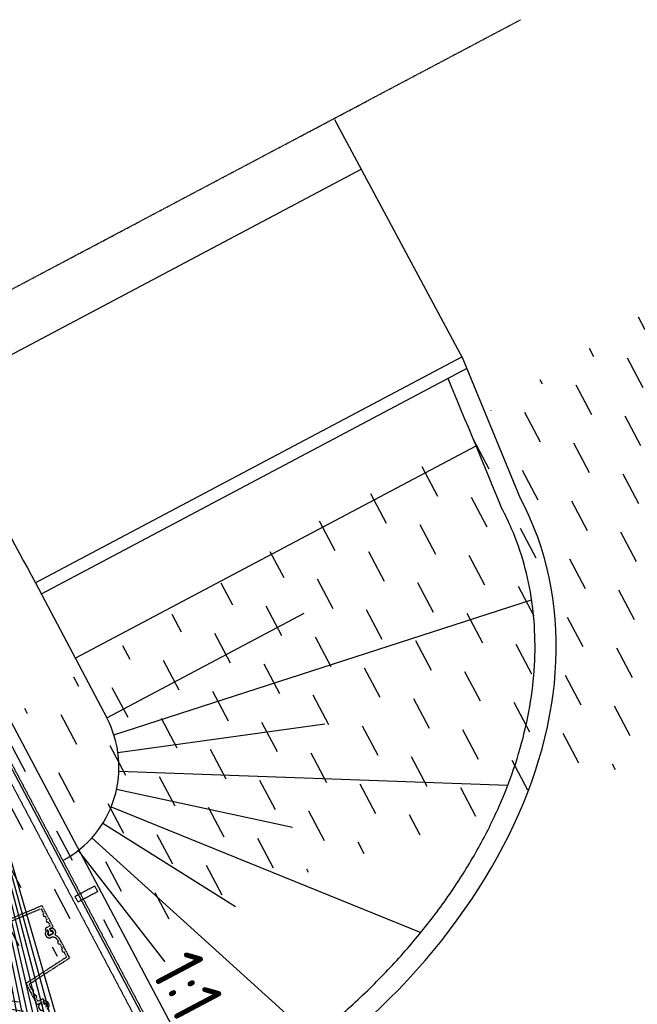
# Model space of a CAD drawing. Header units: millimetres. Extents: x 7530256134 to 7530295630, y 5726732434 to 5726764631.
# Tile 23 of 23: x 7530275163 to 7530278089, y 5726754362 to 5726759024. Entities that reach past the tile are written whole.
import ezdxf

# ---------------------------------------------------------------- set-up
doc = ezdxf.new("R2010")
doc.units = ezdxf.units.MM
doc.linetypes.add('mp3', pattern=[6.25, 4.75, -1.5])
doc.linetypes.add('mp3a', pattern=[3.125, 2.25, -0.875])
for name, color, linetype in [('0 wymiar', 32, 'Continuous'), ('1 cienka', 4, 'Continuous'), ('3 przerywana 02', 6, 'mp3'), ('3 przerywana 05', 6, 'mp3a'), ('4 opis', 3, 'Continuous'), ('4 średnia', 3, 'Continuous'), ('9 kreskowanie', 8, 'Continuous')]:
    doc.layers.add(name, color=color, linetype=linetype)
doc.styles.add('M 1_100', font='geniso.shx', dxfattribs={"height": 250})

# ---------------------------------------------------------------- blocks, each defined once
blk = doc.blocks.new('A$C4C506A5B')
at = {"elevation": 3.192779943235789e-06}
for points in [[(-1703.992328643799, 1026.579807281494), (-1684.612379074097, 1248.273834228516, -0.3888990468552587), (-1680.627579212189, 1251.925493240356), (-1657.65433883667, 1251.925489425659, -0.4142135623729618), (-1655.65433883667, 1249.925491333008), (-1655.654336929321, 1248.925489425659, 0.4142135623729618), (-1653.654338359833, 1246.925491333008), (-1645.654341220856, 1246.925491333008, 0.4142135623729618), (-1643.65433883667, 1248.925489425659), (-1643.654338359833, 1249.925491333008, -0.4142135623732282), (-1641.654337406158, 1251.925491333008), (-1626.65399980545, 1251.925489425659, -0.414213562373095), (-1624.653997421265, 1249.925489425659), (-1624.653999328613, 1248.925491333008, 0.414213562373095), (-1622.653997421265, 1246.925489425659), (-1614.653997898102, 1246.925493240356, 0.414213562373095), (-1612.654000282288, 1248.925489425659), (-1612.65399980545, 1249.925491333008, -0.414213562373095), (-1610.653997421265, 1251.925489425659), (-1593.908834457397, 1251.925491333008, -0.414213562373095), (-1591.908834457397, 1249.925491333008), (-1591.908834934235, 1231.925491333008), (-1591.908836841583, 1226.425491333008, 0.414213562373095), (-1589.908834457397, 1224.425489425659), (-1582.908834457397, 1224.425489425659, 0.4142135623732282), (-1580.908836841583, 1226.425491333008), (-1580.908836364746, 1229.925491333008, -0.4142135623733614), (-1578.90883398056, 1231.925489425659), (-1566.908832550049, 1231.925485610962, -0.414213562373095), (-1565.908834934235, 1230.925487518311), (-1565.908836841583, 1230.675485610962), (-1565.908835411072, 1228.198263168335, 0.2559241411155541), (-1564.985757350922, 1226.51296043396, 0.2922212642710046), (-1555.831912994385, 1226.512964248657, 0.2559241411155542), (-1554.908836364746, 1228.198263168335), (-1554.908836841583, 1246.652711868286, 0.2559241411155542), (-1555.831912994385, 1248.338014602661, 0.2922212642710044), (-1564.985754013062, 1248.338014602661, 0.2559241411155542), (-1565.908836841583, 1246.652713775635), (-1565.908835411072, 1244.175487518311), (-1565.908832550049, 1243.925489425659, -0.414213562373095), (-1566.908834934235, 1242.925493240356), (-1578.908832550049, 1242.925489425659, -0.414213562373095), (-1580.908833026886, 1244.925491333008), (-1580.908834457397, 1251.925489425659), (-1580.908836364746, 1258.925491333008, 0.4142135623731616), (-1584.908834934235, 1262.925489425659), (-1690.707937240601, 1262.925489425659, 0.3888990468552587), (-1694.69274187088, 1259.273834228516), (-1714.07226228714, 1037.584663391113, -0.3888990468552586)], [(-1265.832397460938, 1059.330680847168, 0.2922212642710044), (-1274.98624420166, 1059.330680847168, 0.2559241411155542), (-1275.909320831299, 1057.645380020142), (-1275.909319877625, 1055.168155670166), (-1275.90931892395, 1054.918153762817, -0.414213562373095), (-1276.909320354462, 1053.918157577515), (-1288.909320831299, 1053.91814994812, -0.4142135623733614), (-1290.909320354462, 1055.91814994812), (-1290.909321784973, 1059.418151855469, 0.4142135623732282), (-1292.909320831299, 1061.418151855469), (-1299.909320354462, 1061.41814994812, 0.414213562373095), (-1301.909319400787, 1059.418151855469), (-1301.90931892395, 1053.918151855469), (-1301.90931892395, 1035.91814994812, -0.414213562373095), (-1303.909321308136, 1033.918151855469), (-1320.654485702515, 1033.918151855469, -0.414213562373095), (-1322.654487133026, 1035.91814994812), (-1322.654487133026, 1036.91814994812, 0.414213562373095), (-1324.654485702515, 1038.91814994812), (-1332.654485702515, 1038.918153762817, 0.414213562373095), (-1334.6544880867, 1036.918153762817), (-1334.654487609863, 1035.91814994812, -0.414213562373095), (-1336.654485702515, 1033.91814994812), (-1351.654823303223, 1033.91814994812, -0.4142135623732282), (-1353.654825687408, 1035.918151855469), (-1353.654824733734, 1036.918151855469, 0.4142135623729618), (-1355.654825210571, 1038.918151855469), (-1363.654820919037, 1038.918153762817, 0.4142135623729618), (-1365.654825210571, 1036.918151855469), (-1365.654824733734, 1035.91814994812, -0.4142135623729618), (-1367.654825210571, 1033.91814994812), (-1390.628067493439, 1033.918151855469, -0.3888990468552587), (-1394.612868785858, 1037.569808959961), (-1413.992815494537, 1259.263835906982, 0.3888990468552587), (-1417.97761964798, 1262.915491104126), (-1515.537717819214, 1262.915494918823, 0.1739156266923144), (-1539.658586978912, 1253.546379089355, -0.4533960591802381), (-1544.129644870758, 1254.160387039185, 0.6585124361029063), (-1579.398542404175, 1247.857305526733, 0.4830774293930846), (-1576.477045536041, 1244.175489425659), (-1570.542318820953, 1244.175487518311, 0.338563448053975), (-1568.612131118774, 1245.651679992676, -0.8755639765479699), (-1551.908834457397, 1243.425485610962), (-1551.908832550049, 1231.425485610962, -0.8755639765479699), (-1568.612131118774, 1229.199296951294, 0.3385634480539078), (-1570.542318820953, 1230.675485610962), (-1576.477047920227, 1230.675487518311, 0.4830774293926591), (-1579.398544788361, 1226.993669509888, 0.8860302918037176), (-1540.910270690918, 1231.188695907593), (-1540.843984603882, 1231.793607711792, -0.3347204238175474), (-1515.259534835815, 1251.910638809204), (-1510.040057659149, 1251.910638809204, -0.4138169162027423), (-1508.042768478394, 1249.910640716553), (-1508.042768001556, 1248.907934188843, 0.4142135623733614), (-1506.042768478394, 1246.907930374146), (-1498.042767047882, 1246.907930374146, 0.4142135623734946), (-1496.042768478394, 1248.907934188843), (-1496.042768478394, 1249.910638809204, -0.4138169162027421), (-1494.045476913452, 1251.910636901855), (-1468.040058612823, 1251.910642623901, -0.4138169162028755), (-1466.042768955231, 1249.910640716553), (-1466.042764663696, 1248.907934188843, 0.4142135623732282), (-1464.042766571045, 1246.907934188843), (-1456.042767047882, 1246.907934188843, 0.414213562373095), (-1454.042766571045, 1248.907930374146), (-1454.042768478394, 1249.910638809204, -0.4138169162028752), (-1452.045477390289, 1251.910638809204), (-1428.057550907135, 1251.910642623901, -0.3888990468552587), (-1424.072751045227, 1248.258981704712), (-1404.693223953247, 1026.569807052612, 0.3888990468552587), (-1400.708424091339, 1022.918151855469), (-1294.90931892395, 1022.91814994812, 0.4142135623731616), (-1290.909320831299, 1026.91814994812), (-1290.909320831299, 1033.91814994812), (-1290.909319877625, 1040.918153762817, -0.414213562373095), (-1288.909320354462, 1042.91814994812), (-1276.909320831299, 1042.918153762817, -0.414213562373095)], [(-1251.376550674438, 1054.654947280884, 0.8860302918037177), (-1289.864822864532, 1058.849969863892, 0.4830774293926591), (-1286.943326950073, 1055.168155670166), (-1281.008598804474, 1055.168153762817, 0.3385634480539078), (-1279.078411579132, 1056.644344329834, -0.8755639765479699), (-1262.375114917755, 1054.418155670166)], [(-1281.008598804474, 1041.668153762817), (-1286.943329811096, 1041.668157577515, 0.4830774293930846), (-1289.864822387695, 1037.986335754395, 0.6585124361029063), (-1254.59592628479, 1031.683258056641, -0.4533960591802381)]]:
    blk.add_lwpolyline(points, format="xyb", dxfattribs=at)
blk = doc.blocks.new('02. Zarys przyczółka (widok z góry)')
at = {"layer": '3 przerywana 05'}
for p, q in [((-3000.000006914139, 1449.994995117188), (299.9999964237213, 1449.994993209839)), ((-3000.000008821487, 1405.003318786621), (-900.0000092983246, 1405.003318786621))]:
    blk.add_line(p, q, dxfattribs=at)
blk = doc.blocks.new('sytuacja_k1')
at = {"layer": '9 kreskowanie'}
h = blk.add_hatch(dxfattribs=at)
h.set_pattern_fill('HONEY', color=256, scale=49.99999999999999, angle=62.10204981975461)
h.set_pattern_definition([(359.9999999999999, (-41302.67733430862, -58069.93327201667), (238.1250000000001, 137.4815322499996), [158.7499999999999, -317.4999999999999]), (119.9999999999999, (-41302.67733430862, -58069.93327201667), (-238.1249994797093, 137.4815331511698), [158.7499999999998, -317.4999999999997]), (59.99999999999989, (-41302.67733430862, -58069.93327201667), (5.202907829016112e-07, 274.9630654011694), [-317.4999999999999, 158.7499999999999])])
edge = h.paths.add_edge_path()
edge.add_spline(control_points=[(-7337.533485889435, 4068.440362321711), (-7302.134084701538, 4068.440362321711), (-7266.734656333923, 4067.004920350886), (-7172.535176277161, 4059.357461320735), (-7113.818746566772, 4050.603875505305), (-6997.099475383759, 4025.177834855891), (-6939.096318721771, 4008.504802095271), (-6824.280910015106, 3967.315879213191), (-6767.468763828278, 3942.799371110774), (-6655.543445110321, 3886.061808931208), (-6600.430697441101, 3853.840316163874), (-6492.434475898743, 3781.909991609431), (-6439.551561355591, 3742.200993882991), (-6336.552041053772, 3655.60106407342), (-6286.435977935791, 3608.71020256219), (-6189.49688577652, 3508.141600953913), (-6142.67430305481, 3454.46408020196), (-6052.823527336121, 3340.802356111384), (-6009.795668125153, 3280.818452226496), (-5927.998585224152, 3155.101451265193), (-5889.229598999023, 3089.368676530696), (-5816.368871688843, 2952.77935730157), (-5782.277297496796, 2881.923138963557), (-5719.138417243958, 2735.770621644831), (-5690.091224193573, 2660.474639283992), (-5637.352387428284, 2506.175002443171), (-5613.660824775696, 2427.171658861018), (-5571.885901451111, 2266.229234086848), (-5553.802596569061, 2184.290450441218), (-5523.436211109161, 2018.279651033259), (-5511.153164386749, 1934.207923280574), (-5492.517288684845, 1764.755597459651), (-5486.164480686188, 1679.37528358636), (-5480.934852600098, 1545.887103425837), (-5479.996336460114, 1497.941291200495), (-5479.996336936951, 1449.995471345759)], knot_values=[0, 0, 0, 0, 0.05839344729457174, 0.05839344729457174, 0.1555968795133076, 0.1555968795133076, 0.2528003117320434, 0.2528003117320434, 0.3500037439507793, 0.3500037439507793, 0.4472071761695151, 0.4472071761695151, 0.544410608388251, 0.544410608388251, 0.6416140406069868, 0.6416140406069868, 0.7388174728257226, 0.7388174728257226, 0.8360209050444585, 0.8360209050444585, 0.9332243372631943, 0.9332243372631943, 1.03042776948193, 1.03042776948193, 1.127631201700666, 1.127631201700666, 1.224834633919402, 1.224834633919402, 1.322038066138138, 1.322038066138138, 1.419241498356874, 1.419241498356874, 1.516444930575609, 1.516444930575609, 1.570796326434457, 1.570796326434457, 1.570796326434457, 1.570796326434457], weights=[1, 1, 1, 1, 1, 1, 1, 1, 1, 1, 1, 1, 1, 1, 1, 1, 1, 1, 1, 1, 1, 1, 1, 1, 1, 1, 1, 1, 1, 1, 1, 1, 1, 1, 1, 1], degree=3, periodic=0)
edge.add_spline(control_points=[(-8000.000074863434, 4131.488700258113), (-7779.177878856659, 4110.472586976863), (-7558.355682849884, 4089.456473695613), (-7337.533485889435, 4068.440362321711)], knot_values=[1.570796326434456, 1.570796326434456, 1.570796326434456, 1.570796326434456, 2.482103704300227, 2.482103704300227, 2.482103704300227, 2.482103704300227], weights=[1, 1, 1, 1], degree=3, periodic=0)
edge.add_line((-8000.000074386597, 4131.488702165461), (-8000.000074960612, 1949.99549598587))
edge.add_line((-8000.000074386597, 1949.995496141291), (-7337.552367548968, 1949.995472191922))
edge.add_arc((-7337.5523853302, 1449.995473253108), 499.9999997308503, -0.0018807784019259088, 89.9999979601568, ccw=False)
edge.add_line((-6837.552386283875, 1449.979056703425), (-5479.996337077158, 1449.995467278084))
h = blk.add_hatch(dxfattribs=at)
h.set_pattern_fill('AR-B816', color=256, scale=0.7999999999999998, angle=37.27151979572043)
h.set_pattern_definition([(359.9999999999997, (-3165615.102022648, 14130.32990966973), (3.410605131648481e-13, 162.5599999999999), []), (90, (-3165615.102022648, 14130.32990966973), (-162.5599999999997, 162.5600000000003), [162.5599999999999, -162.5599999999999])])
edge = h.paths.add_edge_path()
edge.add_line((-5450.30745267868, 949.9954637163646), (-8000.307453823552, 949.9954681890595))
edge.add_line((-8000.30745267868, 949.9954713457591), (-8000.307454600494, 1450.000472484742))
edge.add_line((-8000.307455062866, 1450.000472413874), (-8257.239155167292, 1450.00047212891))
edge.add_arc((-8257.239161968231, 20000.0011285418), 18550.00065720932, 268.2914885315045, 270.0000000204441, ccw=False)
edge.add_line((-8810.302451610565, 1458.247022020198), (-8810.30245114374, 1450.00047819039))
edge.add_line((-8810.302449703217, 1450.00047813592), (-8854.302450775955, 1450.000477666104))
edge.add_line((-8854.302451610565, 1450.000472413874), (-8854.302451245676, 1442.000474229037))
edge.add_line((-8854.30245256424, 1442.000480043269), (-8854.302452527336, 777.0004794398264))
edge.add_line((-8854.302451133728, 777.0004800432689), (-8854.30243363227, 777.0004804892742))
edge.add_line((-8854.302434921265, 777.0004800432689), (-8854.302434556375, 769.0004818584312))
edge.add_line((-8854.302433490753, 769.0004800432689), (-8860.302433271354, 369.0004798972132))
edge.add_line((-8860.302433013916, 369.0004800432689), (-8860.302434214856, 104.0004778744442))
edge.add_line((-8860.302433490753, 104.0004800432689), (-8854.302414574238, 104.0004809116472))
edge.add_line((-8854.302414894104, 104.0004800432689), (-8854.302413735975, 96.00047928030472))
edge.add_line((-8854.30241394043, 96.00048004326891), (-8854.302414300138, -568.9995192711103))
edge.add_line((-8854.302414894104, -568.9995199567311), (-8854.302394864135, -568.9995208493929))
edge.add_line((-8854.302394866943, -568.9995199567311), (-8854.302394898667, -576.9995168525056))
edge.add_line((-8854.302394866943, -576.9995180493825), (-8854.30239483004, -1241.999518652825))
edge.add_line((-8854.302394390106, -1241.999518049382), (-8854.302377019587, -1249.999518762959))
edge.add_line((-8854.302377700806, -1249.999519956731), (-8854.302377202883, -1441.688247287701))
edge.add_arc((-8257.238767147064, 20000.00289474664), 21450.00242184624, 268.4049585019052, 270.0000000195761)
edge.add_line((-8257.23875951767, -1449.999529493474), (-8000.307453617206, -1449.999529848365))
edge.add_line((-8000.307453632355, -1449.999527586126), (-8000.307454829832, -950.0045245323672))
edge.add_line((-8000.307456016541, -950.0045267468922), (-5450.307455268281, -950.0045299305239))
edge.add_line((-5450.307453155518, -950.0045286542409), (-5450.307452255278, 949.9954665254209))
at = {"layer": '1 cienka', "elevation": -1.387550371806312e-06}
blk.add_lwpolyline([(-7970.60990524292, 1538.366074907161), (7940.000011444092, 1538.366072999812), (7940.000010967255, 1438.366072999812), (-7970.609903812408, 1438.366078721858)], dxfattribs=at)
at = {"layer": '3 przerywana 02'}
blk.add_line((-9341.432438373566, -7860.119417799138), (-9341.432439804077, 5229.769568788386), dxfattribs=at)
at = {"layer": '3 przerywana 05', "elevation": 1.387549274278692e-06}
blk.add_lwpolyline([(-6660.60990524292, 1526.731675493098), (-6630.000014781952, 1526.731675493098), (-6630.000013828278, 1421.63652740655), (-6660.609904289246, 1421.636531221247)], close=True, dxfattribs=at)
at = {"layer": '4 średnia'}
for p, q in [((-8051.125061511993, 4237.653821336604), (-9333.78515625, 4229.816295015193)), ((-8060.000074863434, 4237.654061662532), (-8060.00007390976, 1949.995494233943)), ((-8060.000073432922, 4237.654061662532), (-8060.000072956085, 1949.995494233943)), ((-8000.000074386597, 4231.905944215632), (-8000.000074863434, 1949.995492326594))]:
    blk.add_line(p, q, dxfattribs=at)
blk.add_lwpolyline([(-7337.533487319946, 4168.440362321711), (-8060.000073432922, 4237.654061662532)], dxfattribs=at)
at = {"layer": '4 średnia', "ltscale": 0.2}
blk.add_lwpolyline([(-9350.30745267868, 1918.613261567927, -0.01026090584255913), (-8060.000072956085, 1949.995503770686)], format="xyb", dxfattribs=at)
blk.add_lwpolyline([(-8060.000072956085, 1949.995494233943), (-7337.533489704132, 1949.995467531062)], dxfattribs=at)
at = {"layer": '4 średnia'}
blk.add_arc((-7337.552385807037, 1449.995467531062), 499.9999999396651, 359.9981421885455, 90.00001366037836, dxfattribs=at)
blk.add_ellipse((-7337.533488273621, 1449.995467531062), major_axis=(1.477063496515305e-07, 2718.444892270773), ratio=0.7200944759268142, start_param=4.71238898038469, end_param=6.283185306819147, dxfattribs=at)
blk.add_open_spline([(-5479.996337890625, 1449.995469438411), (-5479.996337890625, 1497.941289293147), (-5480.93485212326, 1545.887103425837), (-5486.164480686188, 1679.375281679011), (-5492.517289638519, 1764.755595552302), (-5511.153164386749, 1934.207919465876), (-5523.436210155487, 2018.279647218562), (-5553.802596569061, 2184.290448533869), (-5571.885900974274, 2266.229232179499), (-5613.660824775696, 2427.171656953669), (-5637.352387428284, 2506.175002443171), (-5690.091224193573, 2660.474637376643), (-5719.138417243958, 2735.770621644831), (-5782.277297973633, 2881.923138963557), (-5816.368871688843, 2952.77935730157), (-5889.229597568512, 3089.368672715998), (-5927.998584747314, 3155.101449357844), (-6009.795668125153, 3280.818450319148), (-6052.823527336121, 3340.802356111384), (-6142.674302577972, 3454.464078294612), (-6189.49688577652, 3508.141599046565), (-6286.435977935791, 3608.710200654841), (-6336.552041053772, 3655.60106407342), (-6439.551561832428, 3742.200988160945), (-6492.434475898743, 3781.909989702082), (-6600.430698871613, 3853.840314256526), (-6655.543446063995, 3886.06180702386), (-6767.468763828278, 3942.799369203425), (-6824.280909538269, 3967.315877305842), (-6939.096318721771, 4008.504798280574), (-6997.099474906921, 4025.177832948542), (-7113.818746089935, 4050.603873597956), (-7172.535176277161, 4059.357459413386), (-7266.734656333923, 4067.004918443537), (-7302.134084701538, 4068.440362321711), (-7337.533486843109, 4068.440360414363), (-7558.355682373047, 4089.456471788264), (-7779.177878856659, 4110.472585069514), (-8000.000074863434, 4131.488698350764)], degree=3, knots=[0, 0, 0, 0, 0.05435139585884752, 0.05435139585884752, 0.1515548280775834, 0.1515548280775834, 0.2487582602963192, 0.2487582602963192, 0.345961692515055, 0.345961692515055, 0.4431651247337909, 0.4431651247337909, 0.5403685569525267, 0.5403685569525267, 0.6375719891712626, 0.6375719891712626, 0.7347754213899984, 0.7347754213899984, 0.8319788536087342, 0.8319788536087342, 0.9291822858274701, 0.9291822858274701, 1.026385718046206, 1.026385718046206, 1.123589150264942, 1.123589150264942, 1.220792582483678, 1.220792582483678, 1.317996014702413, 1.317996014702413, 1.415199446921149, 1.415199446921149, 1.512402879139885, 1.512402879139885, 1.570796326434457, 1.570796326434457, 1.570796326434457, 2.482103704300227, 2.482103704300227, 2.482103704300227, 2.482103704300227], dxfattribs=at)
at = {"layer": '9 kreskowanie'}
for p, q in [((-9068.625404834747, 4231.436519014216), (-9068.625405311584, 1929.666962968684)), ((-7656.455746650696, 1949.995467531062), (-7656.405077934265, 4098.788039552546)), ((-7250.741128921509, 1942.40160881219), (-6889.52196598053, 3990.69484268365)), ((-7087.562429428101, 1883.0139688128), (-6165.744656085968, 3479.585091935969)), ((-7337.560112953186, 1949.995467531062), (-7337.510158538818, 3009.217912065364)), ((-7166.558831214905, 1919.847789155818), (-6828.266768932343, 2849.229405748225)), ((-6954.528547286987, 1771.387345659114), (-5742.101233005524, 2788.721856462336)), ((-7016.154420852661, 1833.014199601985), (-6468.006367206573, 2486.263388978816)), ((-6867.703864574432, 1620.999465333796), (-5539.214546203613, 2104.530032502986)), ((-6904.534958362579, 1699.98728119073), (-6261.799783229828, 2071.070607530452)), ((-6845.147940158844, 1536.816323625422), (-6169.784675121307, 1655.901090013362))]:
    blk.add_line(p, q, dxfattribs=at)
at = {"layer": '1 cienka'}
blk.add_blockref('02. Zarys przyczółka (widok z góry)', (-5000.307447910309, 0.000476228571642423), dxfattribs=at)
at = {"layer": '3 przerywana 02'}
blk.add_blockref('A$C4C506A5B', (-5000.307445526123, 0.000476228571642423), dxfattribs=at)
at = {"layer": '4 opis', "insert": (-6187.733302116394, 1819.378444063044, -1.388266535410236e-06), "char_height": 249.9999999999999, "attachment_point": 1, "style": 'M 1_100', "bg_fill": 3, "box_fill_scale": 1, "bg_fill_color": 256, "bg_fill_transparency": 0}
blk.add_mtext_dynamic_manual_height_columns('1:1', width=393.3002990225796, gutter_width=1250, heights=[0], dxfattribs=at)

msp = doc.modelspace()

# ---------------------------------------------------------------- block references
at = {"layer": '0 wymiar', "rotation": 297.8979501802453}
msp.add_blockref('sytuacja_k1', (7530277285.15332, 5726748321.70091), dxfattribs=at)

doc.saveas('drawing.dxf')
